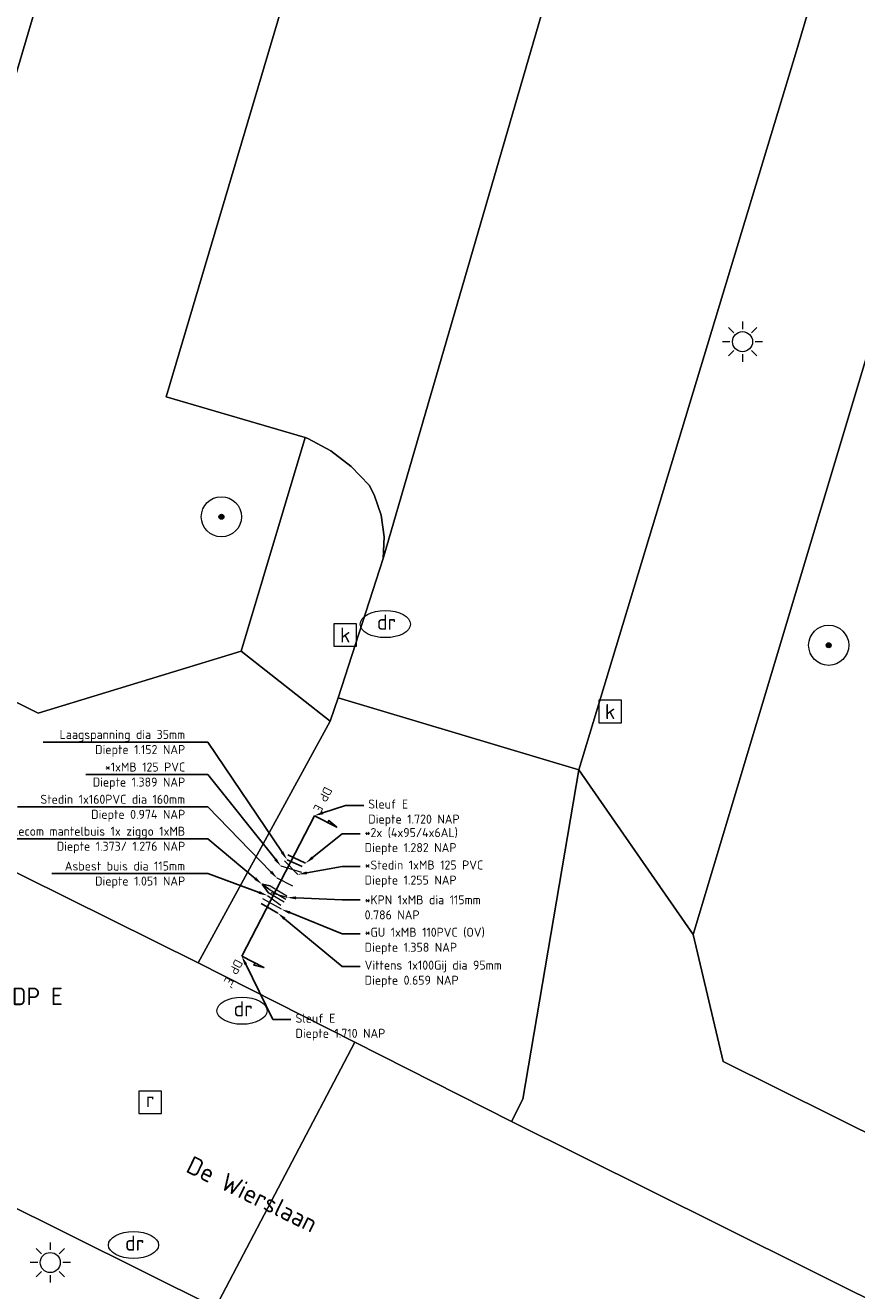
# Model space of a CAD drawing. Header units: metres. Extents: x 136597 to 137331, y 452400 to 453440.
# Tile 17 of 40: x 136891 to 136908, y 452763 to 452788. Entities that reach past the tile are written whole.
import ezdxf
from ezdxf import colors
from ezdxf.entities.mleader import LeaderData, LeaderLine
from ezdxf.enums import TextEntityAlignment as Align
from ezdxf.math import Vec2, Vec3

# ---------------------------------------------------------------- set-up
doc = ezdxf.new("R2010")
doc.units = ezdxf.units.M
doc.layers.get('0').update_dxf_attribs({"lineweight": 25})
for name, color, linetype, lineweight in [('AB-ondergrond', 7, 'Continuous', 25), ('B-WE-GR-BOOM-S @ 0.2', 90, 'Continuous', 25), ('B-WE-GR-GROENVOORZIENING-GV', 80, 'Continuous', 18), ('B-WE-KL-ET_LS_OV_LICHTMAST-S @ 0.2', 190, 'Continuous', 25), ('B-WE-KL-OVERIG-G', 8, 'Continuous', 18), ('B-WE-KL-WATER-S @ 0.2', 170, 'Continuous', 25), ('B-WE-MO-ONDERZOEK_SLEUF-G', 30, 'Continuous', 18), ('B-WE-OG-TERREIN_CULTUURSCHEIDING-GV', 7, 'Continuous', 18), ('B-WE-OG-TOPOGRAFIE-T18', 10, 'Continuous', 18), ('B-WE-RI-GWA_KOLK-S @ 0.2', 30, 'Continuous', 25), ('B-WE-RI-GWA_RIOOLPUT-S @ 0.2', 30, 'Continuous', 25), ('B-WE-VH-VERHARDING_BETONSTRAATSTEEN-GV', 252, 'Continuous', 18), ('B-WE-VH-VERHARDING_OPEN-GV', 252, 'Continuous', 18), ('B-WE-VH-VERHARDING_STRAATBAKSTEEN-GV', 252, 'Continuous', 18), ('B-WE-VH-VERHARDING_TEGEL-GV', 252, 'Continuous', 18), ('X-XX-AL-ORIENTATIE-T70', 210, 'Continuous', 70)]:
    doc.layers.add(name, color=color, linetype=linetype, lineweight=lineweight)
doc.layers.add('B-WE-AL-PROFIELLOCATIE-S @ 0.05', color=7, linetype='Continuous')
doc.layers.add('pntelev', color=2, linetype='Continuous')
doc.styles.add('NLCS-ISO', font='NLCS-ISO.ttf')
doc.styles.add('NLCS-ISO-ANNOTATIEF-T18', font='NLCS-ISO.ttf', dxfattribs={"height": 1.8})
doc.styles.add('NLCS-ISO-ANNOTATIEF-T70', font='NLCS-ISO.ttf', dxfattribs={"height": 7})
doc.styles.add('NLCS-ISO-ANNOTATIVE-T18', font='NLCS-ISO.ttf', dxfattribs={"height": 1.8})
doc.styles.get("Standard").update_dxf_attribs({"font": 'NLCS-ISO.ttf'})

# ---------------------------------------------------------------- blocks, each defined once
blk = doc.blocks.new('SAL-PROFIEL_LOCATIE_LINKS-SO')
at = {"color": 0, "linetype": 'ByBlock', "lineweight": -2}
blk.add_lwpolyline([(0, 0), (0, 5), (-0.5, 3), (0, 3)], dxfattribs=at)
at = {"color": 0, "linetype": 'ByBlock', "lineweight": -2, "style": 'NLCS-ISO-ANNOTATIVE-T18'}
blk.add_attdef('PROFNUMMER', text='', height=1.8, dxfattribs=at).set_placement((-1, 0), align=Align.MIDDLE_RIGHT)
blk = doc.blocks.new('SAL-PROFIEL_LOCATIE_RECHTS-SO')
at = {"color": 0, "linetype": 'ByBlock', "lineweight": -2}
blk.add_lwpolyline([(0, 0), (0, 5), (0.5, 3), (0, 3)], dxfattribs=at)
at = {"color": 0, "linetype": 'ByBlock', "lineweight": -2, "style": 'NLCS-ISO-ANNOTATIVE-T18'}
blk.add_attdef('PROFNUMMER', text='', height=1.8, dxfattribs=at).set_placement((1, 0), align=Align.MIDDLE_LEFT)
blk = doc.blocks.new('SKL-ET_OV_LICHTMAST-SO')
at = {"color": 0, "linetype": 'ByBlock', "lineweight": 18}
for points in [[(-1.41, 1.41), (-0.88, 0.88)], [(0, 2), (0, 1.25)], [(0.88, 0.88), (1.41, 1.41)], [(-1.25, 0), (-2, 0)], [(2, 0), (1.25, 0)], [(-1.41, -1.41), (-0.88, -0.88)], [(0, -1.25), (0, -2)], [(0.88, -0.88), (1.41, -1.41)]]:
    blk.add_lwpolyline(points, dxfattribs=at)
blk.add_circle((0, 0), 1, dxfattribs=at)
blk = doc.blocks.new('SKL-WATER_DRAINAGEPUT-SO')
at = {"color": 0, "linetype": 'ByBlock', "lineweight": 18}
blk.add_ellipse((0, 0), major_axis=(2.5, 0), ratio=0.54, dxfattribs=at)
at = {"color": 0, "linetype": 'ByBlock', "lineweight": 18, "style": 'NLCS-ISO'}
blk.add_text('dr', height=1.5, dxfattribs=at).set_placement((0.12, 0.19), align=Align.MIDDLE_CENTER)
blk = doc.blocks.new('SRI-PUT_INSPECTIEPUT_RIOOLPUT-SO')
at = {"color": 0, "linetype": 'ByBlock', "lineweight": 18}
blk.add_lwpolyline([(-1.12, -1.12), (1.12, -1.12), (1.12, 1.12), (-1.12, 1.12)], close=True, dxfattribs=at)
at = {"color": 0, "linetype": 'ByBlock', "lineweight": 18, "style": 'NLCS-ISO'}
blk.add_text('r', height=1.5, dxfattribs=at).set_placement((0, 0.28), align=Align.MIDDLE_CENTER)
blk = doc.blocks.new('SRI-KOLK-SO')
at = {"color": 0, "linetype": 'ByBlock', "lineweight": 18}
blk.add_lwpolyline([(-1.125, -1.125), (1.125, -1.125), (1.125, 1.125), (-1.125, 1.125)], close=True, dxfattribs=at)
at = {"color": 0, "linetype": 'ByBlock', "lineweight": 18, "style": 'NLCS-ISO'}
blk.add_text('k', height=1.5, dxfattribs=at).set_placement((0, 0), align=Align.MIDDLE_CENTER)
blk = doc.blocks.new('SGR-BOOM_01-SO')
at = {"linetype": 'ByBlock', "lineweight": 18}
h = blk.add_hatch(color=0, dxfattribs=at)
h.dxf.hatch_style = 1
edge = h.paths.add_edge_path()
edge.add_arc((0, 0), 0.25, 0, 360)
at = {"color": 0, "linetype": 'ByBlock', "lineweight": 18}
for radius in [2, 0.25]:
    blk.add_circle((0, 0), radius, dxfattribs=at)
blk = doc.blocks.new('A$C8609b1a7')
at = {"layer": 'B-WE-GR-GROENVOORZIENING-GV', "color": 9, "flags": 128}
blk.add_lwpolyline([(-407.906, -661.156), (-407.247, -658.932), (-407.475, -658.862), (-406.314, -654.783), (-406.041, -654.867), (-405.871, -654.318), (-407.715, -653.774), (-410.037, -653.09), (-415.128, -670.049), (-414.53, -672.581), (-407.913, -675.867), (-407.515, -674.588), (-408.213, -674.313), (-411.512, -673.032), (-410.749, -670.617), (-410.895, -670.575), (-410.609, -669.623), (-410.689, -669.6), (-408.179, -661.077)], close=True, dxfattribs=at)
at = {"layer": 'B-WE-OG-TERREIN_CULTUURSCHEIDING-GV', "color": 9, "flags": 128}
blk.add_lwpolyline([(-424.134, -664.398), (-422.855, -660.142), (-425.624, -659.326), (-418.846, -636.478), (-415.991, -637.261), (-415.592, -637.323), (-415.188, -637.305), (-414.795, -637.208), (-414.429, -637.036), (-414.104, -636.796), (-413.832, -636.496), (-413.623, -636.145), (-413.499, -635.81), (-413.49, -635.781), (-422.789, -633.091), (-424.807, -639.98), (-431.839, -663.806), (-428.178, -665.632)], close=True, dxfattribs=at)
at = {"layer": 'B-WE-VH-VERHARDING_BETONSTRAATSTEEN-GV', "color": 9, "flags": 128}
for points in [[(-402.983, -618.153), (-402.854, -617.681), (-408.762, -616.408), (-408.563, -616.93), (-408.442, -617.475), (-408.399, -618.032), (-408.436, -618.589), (-408.552, -619.136), (-408.702, -619.56), (-412.511, -632.461), (-413.49, -635.781), (-413.499, -635.81), (-413.623, -636.145), (-421.302, -662.55), (-422.199, -665.328), (-417.405, -666.766), (-413.069, -652.428), (-411.131, -645.853), (-405.892, -628.008)], [(-424.642, -677.483), (-421.869, -672.193), (-424.988, -670.614), (-430.211, -668.021), (-449.338, -658.469), (-461.518, -652.418), (-464.141, -657.711), (-460.348, -659.614), (-457.884, -660.85), (-450.682, -664.462), (-448.226, -665.694), (-441.822, -668.906), (-439.338, -670.152), (-434.992, -672.331), (-432.969, -673.338), (-430.442, -674.596)], [(-418.745, -673.775), (-418.516, -673.327), (-417.405, -666.766), (-422.199, -665.328), (-422.355, -665.796), (-424.988, -670.614), (-421.869, -672.193)]]:
    blk.add_lwpolyline(points, close=True, dxfattribs=at)
blk.add_lwpolyline([(-388.945, -688.626), (-414.565, -675.856), (-418.745, -673.775), (-421.869, -672.193), (-424.642, -677.483), (-423.237, -678.182), (-420.731, -679.43), (-414.824, -682.37), (-414.611, -682.477), (-412.106, -683.73), (-405.993, -686.788)], dxfattribs=at)
at = {"layer": 'B-WE-VH-VERHARDING_OPEN-GV', "color": 9, "flags": 128}
blk.add_lwpolyline([(-422.199, -665.328), (-421.302, -662.55), (-421.283, -662.118), (-421.344, -661.69), (-421.482, -661.281), (-421.579, -661.087), (-421.936, -660.715), (-422.346, -660.404), (-422.8, -660.159), (-422.855, -660.142), (-424.134, -664.398), (-422.355, -665.796)], close=True, dxfattribs=at)
at = {"layer": 'B-WE-VH-VERHARDING_STRAATBAKSTEEN-GV', "color": 9, "flags": 128}
blk.add_lwpolyline([(-421.302, -662.55), (-413.623, -636.145), (-413.832, -636.496), (-414.104, -636.796), (-414.429, -637.036), (-414.795, -637.208), (-415.188, -637.305), (-415.592, -637.323), (-415.991, -637.261), (-418.846, -636.478), (-425.624, -659.326), (-422.855, -660.142), (-422.8, -660.159), (-422.346, -660.404), (-421.936, -660.715), (-421.579, -661.087), (-421.482, -661.281), (-421.344, -661.69), (-421.283, -662.118)], close=True, dxfattribs=at)
at = {"layer": 'B-WE-VH-VERHARDING_TEGEL-GV', "color": 9, "flags": 128}
for points in [[(-402.983, -618.153), (-405.892, -628.008), (-411.131, -645.853), (-413.069, -652.428), (-417.405, -666.766), (-415.128, -670.049), (-410.037, -653.09), (-407.715, -653.774), (-407.247, -652.281), (-410.242, -651.382), (-405.151, -633.994), (-400.692, -618.885)], [(-449.338, -658.469), (-430.211, -668.021), (-424.988, -670.614), (-422.355, -665.796), (-424.134, -664.398), (-428.178, -665.632), (-431.839, -663.806), (-434.592, -662.464), (-438.087, -660.731), (-442.047, -658.73), (-441.646, -657.358), (-442.664, -656.875)], [(-451.478, -667.418), (-437.081, -674.669), (-438.12, -676.745), (-442.892, -686.275), (-439.058, -690.11), (-430.134, -680.652), (-435.606, -677.965), (-434.589, -675.936), (-429.207, -678.569), (-428.528, -678.911), (-427.767, -679.295), (-426.045, -680.159), (-424.642, -677.483), (-430.442, -674.596), (-431.186, -676.091), (-433.713, -674.833), (-432.969, -673.338), (-434.992, -672.331), (-439.338, -670.152), (-440.087, -671.644), (-442.571, -670.398), (-441.822, -668.906), (-448.226, -665.694)], [(-407.913, -675.867), (-414.53, -672.581), (-415.128, -670.049), (-417.405, -666.766), (-418.516, -673.327), (-418.745, -673.775), (-414.565, -675.856), (-388.945, -688.626)]]:
    blk.add_lwpolyline(points, dxfattribs=at)
blk.add_lwpolyline([(-424.807, -639.98), (-422.789, -633.091), (-413.49, -635.781), (-412.511, -632.461), (-421.901, -629.661), (-417.054, -613.247), (-419.848, -612.182), (-424.774, -628.817), (-424.788, -628.865), (-425.671, -632.203), (-430.535, -648.533), (-434.592, -662.464), (-431.839, -663.806)], close=True, dxfattribs=at)
at = {"layer": 'B-WE-GR-BOOM-S @ 0.2', "color": 9, "xscale": 0.2, "yscale": 0.2, "zscale": 0.2}
for p in [(-424.525, -661.72), (-412.426, -664.281)]:
    blk.add_blockref('SGR-BOOM_01-SO', p, dxfattribs=at)
at = {"layer": 'B-WE-KL-ET_LS_OV_LICHTMAST-S @ 0.2', "color": 9, "xscale": 0.2, "yscale": 0.2, "zscale": 0.2}
for p in [(-414.142, -658.229), (-427.934, -676.585)]:
    blk.add_blockref('SKL-ET_OV_LICHTMAST-SO', p, dxfattribs=at)
at = {"layer": 'B-WE-KL-WATER-S @ 0.2', "color": 9, "xscale": 0.2, "yscale": 0.2, "zscale": 0.2}
for p in [(-421.258, -663.859), (-424.113, -671.566), (-426.276, -676.236)]:
    blk.add_blockref('SKL-WATER_DRAINAGEPUT-SO', p, dxfattribs=at)
at = {"layer": 'B-WE-RI-GWA_KOLK-S @ 0.2', "color": 9, "xscale": 0.2, "yscale": 0.2, "zscale": 0.2}
for p in [(-422.057, -664.076), (-416.78, -665.602)]:
    blk.add_blockref('SRI-KOLK-SO', p, dxfattribs=at)
at = {"layer": 'B-WE-RI-GWA_RIOOLPUT-S @ 0.2', "color": 9, "xscale": 0.2, "yscale": 0.2, "zscale": 0.2}
blk.add_blockref('SRI-PUT_INSPECTIEPUT_RIOOLPUT-SO', (-425.944, -673.393), dxfattribs=at)
at = {"layer": 'B-WE-OG-TOPOGRAFIE-T18', "color": 9, "style": 'NLCS-ISO-ANNOTATIEF-T18'}
blk.add_text('De Wierslaan', height=0.36, rotation=334, dxfattribs=at).set_placement((-423.912, -675.223), align=Align.MIDDLE)

msp = doc.modelspace()

# ---------------------------------------------------------------- linework, layer by layer
at = {"color": 3, "linetype": 'Continuous'}
msp.add_polyline3d([(136895.576, 452769.27, 1.71), (136897.024, 452772.069, 1.724)], dxfattribs=at)
at = {"color": 244, "linetype": 'Continuous'}
for points in [[(136896.779, 452771.053, 1.152), (136896.481, 452771.192, 1.176)], [(136896.848, 452771.121, 1.282), (136896.495, 452771.288, 1.288)]]:
    msp.add_polyline3d(points, dxfattribs=at)
at = {"linetype": 'Continuous'}
for points in [[(136895.981, 452770.702, 0), (136896.144, 452770.672, 1.276)], [(136895.981, 452770.702, 0), (136896.11, 452770.609, 1.373)], [(136896.101, 452770.538, 1.283), (136895.981, 452770.702, 0)]]:
    msp.add_polyline3d(points, dxfattribs=at)
at = {"color": 18, "linetype": 'Continuous'}
msp.add_polyline3d([(136895.967, 452770.322, 0.659), (136896.293, 452770.129, 0.652)], dxfattribs=at)
at = {"layer": 'B-WE-KL-OVERIG-G', "color": 5, "linetype": 'Continuous'}
msp.add_polyline3d([(136896.694, 452770.896, 1.255), (136896.426, 452771.166, 1.219)], dxfattribs=at)
at = {"layer": 'B-WE-KL-OVERIG-G', "color": 30, "linetype": 'Continuous'}
for points in [[(136896.776, 452770.94, 1.389), (136896.359, 452771.06, 1.39)], [(136896.367, 452770.204, 1.358), (136895.996, 452770.41, 1.327)]]:
    msp.add_polyline3d(points, dxfattribs=at)
at = {"layer": 'B-WE-KL-OVERIG-G', "color": 11, "linetype": 'Continuous'}
for points in [[(136896.144, 452770.672, 1.276), (136896.475, 452770.471, 1.29)], [(136896.101, 452770.538, 1.283), (136896.423, 452770.35, 1.284)], [(136896.11, 452770.609, 1.373), (136896.458, 452770.405, 1.369)]]:
    msp.add_polyline3d(points, dxfattribs=at)
at = {"layer": 'B-WE-KL-OVERIG-G', "color": 2, "linetype": 'Continuous'}
msp.add_polyline3d([(136896.594, 452770.665, 0.974), (136896.284, 452770.821, 0.959)], dxfattribs=at)
at = {"layer": 'B-WE-KL-OVERIG-G', "color": 251, "linetype": 'Continuous'}
msp.add_polyline3d([(136896.09, 452770.477, 1.051), (136896.358, 452770.286, 1.04)], dxfattribs=at)
at = {"layer": 'B-WE-KL-OVERIG-G', "color": 116, "linetype": 'Continuous'}
msp.add_polyline3d([(136896.479, 452770.438, 0.786), (136896.164, 452770.529, 0.77)], dxfattribs=at)
at = {"layer": 'B-WE-MO-ONDERZOEK_SLEUF-G'}
msp.add_lwpolyline([(136897.024, 452772.069), (136895.576, 452769.27)], dxfattribs=at)

# ---------------------------------------------------------------- block references
at = {"layer": 'AB-ondergrond'}
msp.add_blockref('A$C8609b1a7', (137319.696, 453439.747), dxfattribs=at)
at = {"layer": 'B-WE-AL-PROFIELLOCATIE-S @ 0.05', "xscale": 0.1, "yscale": 0.1, "zscale": 0.1, "rotation": 242.6262754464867}
for name, p, values in [('SAL-PROFIEL_LOCATIE_LINKS-SO', (136897.024, 452772.069), {'PROFNUMMER': 'DP E'}), ('SAL-PROFIEL_LOCATIE_RECHTS-SO', (136895.576, 452769.27), {'PROFNUMMER': "DP E'"})]:
    msp.add_blockref(name, p, dxfattribs=at).add_auto_attribs(values)

# ---------------------------------------------------------------- texts
at = {"layer": 'pntelev'}
for s, p in [('1.276 NAP', (136896.154, 452770.672, 1.276)), ('1.283 NAP', (136896.111, 452770.538, 1.283)), ('1.373 NAP', (136896.12, 452770.609, 1.373))]:
    msp.add_text(s, height=0.01, dxfattribs=at).set_placement(p)
at = {"layer": 'X-XX-AL-ORIENTATIE-T70', "insert": (136890.999, 452768.642), "char_height": 0.35, "width": 2.27188, "attachment_point": 1, "style": 'NLCS-ISO-ANNOTATIEF-T70'}
msp.add_mtext('DP E', dxfattribs=at)

# ---------------------------------------------------------------- leaders
at = {"linetype": 'Continuous'}
ml = msp.add_multileader_mtext('Standard', dxfattribs=at)
ml.set_content('Laagspanning dia 35mm\\PDiepte 1.152 NAP', color=256)
ml.set_leader_properties()
ml.build(insert=Vec2(0, 0))
ml.multileader.update_dxf_attribs({"text_right_attachment_type": 6, "dogleg_length": 0.36, "arrow_head_size": 0.18})
ctx = ml.context
ctx.base_point, ctx.char_height, ctx.arrow_head_size, ctx.landing_gap_size, ctx.plane_origin = Vec3(136891.858, 452773.655, 1.176), 0.18, 0.18, 0.09, Vec3(136896.481, 452771.192, 1.176)
ctx.right_attachment, ctx.text_align_type = 6, 2
notes = []
notes.append((ctx, [(0, (1, 1, 0), (136894.9, 452773.538, 1.176), (-1, 0), 0.36, [(0, [(136896.481, 452771.192, 1.176)], 0, [])])]))
ctx.mtext.insert, ctx.mtext.alignment, ctx.mtext.flow_direction = Vec3(136894.45, 452773.778, 1.176), 3, 5
ml = msp.add_multileader_mtext('Standard', dxfattribs=at)
ml.set_content('*1xMB 125 PVC \\PDiepte 1.389 NAP', color=256)
ml.set_leader_properties()
ml.build(insert=Vec2(0, 0))
ml.multileader.update_dxf_attribs({"text_right_attachment_type": 6, "dogleg_length": 0.36, "arrow_head_size": 0.18})
ctx = ml.context
ctx.base_point, ctx.char_height, ctx.arrow_head_size, ctx.landing_gap_size, ctx.plane_origin = Vec3(136892.524, 452773.006, 1.39), 0.18, 0.18, 0.09, Vec3(136896.359, 452771.06, 1.39)
ctx.right_attachment, ctx.text_align_type = 6, 2
notes.append((ctx, [(0, (1, 1, 0), (136894.9, 452772.889, 1.39), (-1, 0), 0.36, [(0, [(136896.359, 452771.06, 1.39)], 0, [])])]))
ctx.mtext.insert, ctx.mtext.alignment, ctx.mtext.flow_direction = Vec3(136894.45, 452773.129, 1.39), 3, 5
ml = msp.add_multileader_mtext('Standard', dxfattribs=at)
ml.set_content('Stedin 1x160PVC dia 160mm \\PDiepte 0.974 NAP', color=256)
ml.set_leader_properties()
ml.build(insert=Vec2(0, 0))
ml.multileader.update_dxf_attribs({"text_right_attachment_type": 6, "dogleg_length": 0.36, "arrow_head_size": 0.18})
ctx = ml.context
ctx.base_point, ctx.char_height, ctx.arrow_head_size, ctx.landing_gap_size, ctx.plane_origin = Vec3(136891.426, 452772.363, 0.959), 0.18, 0.18, 0.09, Vec3(136896.284, 452770.821, 0.959)
ctx.right_attachment, ctx.text_align_type = 6, 2
notes.append((ctx, [(0, (1, 1, 0), (136894.9, 452772.246, 0.959), (-1, 0), 0.36, [(0, [(136896.284, 452770.821, 0.959)], 0, [])])]))
ctx.mtext.insert, ctx.mtext.alignment, ctx.mtext.flow_direction = Vec3(136894.45, 452772.486, 0.959), 3, 5
ml = msp.add_multileader_mtext('Standard', dxfattribs=at)
ml.set_content('Sleuf E\\PDiepte 1.720 NAP', color=256)
ml.set_leader_properties()
ml.build(insert=Vec2(0, 0))
ml.multileader.update_dxf_attribs({"text_right_attachment_type": 6, "dogleg_length": 0.36, "arrow_head_size": 0.18})
ctx = ml.context
ctx.base_point, ctx.char_height, ctx.arrow_head_size, ctx.landing_gap_size, ctx.plane_origin = Vec3(136898.007, 452772.274, 1.724), 0.18, 0.18, 0.09, Vec3(136897.024, 452772.069, 1.724)
ctx.right_attachment = 6
notes.append((ctx, [(0, (1, 1, 0), (136897.647, 452772.274, 1.724), (1, 0), 0.36, [(0, [(136897.024, 452772.069, 1.724)], 0, [])])]))
ctx.mtext.insert, ctx.mtext.flow_direction = Vec3(136898.097, 452772.391, 1.724), 5
ml = msp.add_multileader_mtext('Standard', dxfattribs=at)
ml.set_content('\\A1;2X Regifiber telecom mantelbuis 1x ziggo 1xMB\\PDiepte 1.373/ 1.276 NAP', color=256)
ml.set_leader_properties()
ml.build(insert=Vec2(0, 0))
ml.multileader.update_dxf_attribs({"text_right_attachment_type": 6, "dogleg_length": 0.36, "arrow_head_size": 0.18})
ctx = ml.context
ctx.base_point, ctx.char_height, ctx.arrow_head_size, ctx.landing_gap_size, ctx.plane_origin = Vec3(136889.212, 452771.727), 0.18, 0.18, 0.09, Vec3(136895.981, 452770.702)
ctx.right_attachment, ctx.text_align_type = 6, 2
notes.append((ctx, [(0, (1, 1, 0), (136894.9, 452771.61), (-1, 0), 0.36, [(0, [(136895.981, 452770.702)], 0, [])])]))
ctx.mtext.insert, ctx.mtext.alignment, ctx.mtext.flow_direction = Vec3(136894.45, 452771.85), 3, 5
ml = msp.add_multileader_mtext('Standard', dxfattribs=at)
ml.set_content('*2x (4x95/4x6AL)\\PDiepte 1.282 NAP', color=256)
ml.set_leader_properties()
ml.build(insert=Vec2(0, 0))
ml.multileader.update_dxf_attribs({"text_right_attachment_type": 6, "dogleg_length": 0.36, "arrow_head_size": 0.18})
ctx = ml.context
ctx.base_point, ctx.char_height, ctx.arrow_head_size, ctx.landing_gap_size, ctx.plane_origin = Vec3(136897.935, 452771.706, 1.282), 0.18, 0.18, 0.09, Vec3(136896.848, 452771.121, 1.282)
ctx.right_attachment = 6
notes.append((ctx, [(0, (1, 1, 0), (136897.575, 452771.706, 1.282), (1, 0), 0.36, [(0, [(136896.848, 452771.121, 1.282)], 0, [])])]))
ctx.mtext.insert, ctx.mtext.flow_direction = Vec3(136898.025, 452771.823, 1.282), 5
ml = msp.add_multileader_mtext('Standard', dxfattribs=at)
ml.set_content('Asbest buis dia 115mm\\PDiepte 1.051 NAP ', color=256)
ml.set_leader_properties()
ml.build(insert=Vec2(0, 0))
ml.multileader.update_dxf_attribs({"text_right_attachment_type": 6, "dogleg_length": 0.36, "arrow_head_size": 0.18})
ctx = ml.context
ctx.base_point, ctx.char_height, ctx.arrow_head_size, ctx.landing_gap_size, ctx.plane_origin = Vec3(136891.93, 452771.033, 1.051), 0.18, 0.18, 0.09, Vec3(136896.09, 452770.477, 1.051)
ctx.right_attachment, ctx.text_align_type = 6, 2
notes.append((ctx, [(0, (1, 1, 0), (136894.9, 452770.916, 1.051), (-1, 0), 0.36, [(0, [(136896.09, 452770.477, 1.051)], 0, [])])]))
ctx.mtext.insert, ctx.mtext.alignment, ctx.mtext.flow_direction = Vec3(136894.45, 452771.156, 1.051), 3, 5
ml = msp.add_multileader_mtext('Standard', dxfattribs=at)
ml.set_content('*Stedin 1xMB 125 PVC \\PDiepte 1.255 NAP', color=256)
ml.set_leader_properties()
ml.build(insert=Vec2(0, 0))
ml.multileader.update_dxf_attribs({"text_right_attachment_type": 6, "dogleg_length": 0.36, "arrow_head_size": 0.18})
ctx = ml.context
ctx.base_point, ctx.char_height, ctx.arrow_head_size, ctx.landing_gap_size, ctx.plane_origin = Vec3(136897.935, 452771.059, 1.255), 0.18, 0.18, 0.09, Vec3(136896.694, 452770.896, 1.255)
ctx.right_attachment = 6
notes.append((ctx, [(0, (1, 1, 0), (136897.575, 452771.059, 1.255), (1, 0), 0.36, [(0, [(136896.694, 452770.896, 1.255)], 0, [])])]))
ctx.mtext.insert, ctx.mtext.flow_direction = Vec3(136898.025, 452771.176, 1.255), 5
ml = msp.add_multileader_mtext('Standard', dxfattribs=at)
ml.set_content('*KPN 1xMB dia 115mm \\P0.786 NAP', color=256)
ml.set_leader_properties()
ml.build(insert=Vec2(0, 0))
ml.multileader.update_dxf_attribs({"text_right_attachment_type": 6, "dogleg_length": 0.36, "arrow_head_size": 0.18})
ctx = ml.context
ctx.base_point, ctx.char_height, ctx.arrow_head_size, ctx.landing_gap_size, ctx.plane_origin = Vec3(136897.935, 452770.392, 0.786), 0.18, 0.18, 0.09, Vec3(136896.479, 452770.438, 0.786)
ctx.right_attachment = 6
notes.append((ctx, [(0, (1, 1, 0), (136897.575, 452770.392, 0.786), (1, 0), 0.36, [(0, [(136896.479, 452770.438, 0.786)], 0, [])])]))
ctx.mtext.insert, ctx.mtext.flow_direction = Vec3(136898.025, 452770.482, 0.786), 5
ml = msp.add_multileader_mtext('Standard', dxfattribs=at)
ml.set_content('*GU 1xMB 110PVC (OV) \\PDiepte 1.358 NAP', color=256)
ml.set_leader_properties()
ml.build(insert=Vec2(0, 0))
ml.multileader.update_dxf_attribs({"text_right_attachment_type": 6, "dogleg_length": 0.36, "arrow_head_size": 0.18})
ctx = ml.context
ctx.base_point, ctx.char_height, ctx.arrow_head_size, ctx.landing_gap_size, ctx.plane_origin = Vec3(136897.935, 452769.716, 1.358), 0.18, 0.18, 0.09, Vec3(136896.367, 452770.204, 1.358)
ctx.right_attachment = 6
notes.append((ctx, [(0, (1, 1, 0), (136897.575, 452769.716, 1.358), (1, 0), 0.36, [(0, [(136896.367, 452770.204, 1.358)], 0, [])])]))
ctx.mtext.insert, ctx.mtext.flow_direction = Vec3(136898.025, 452769.836, 1.358), 5
ml = msp.add_multileader_mtext('Standard', dxfattribs=at)
ml.set_content('Vittens 1x100Gij dia 95mm\\PDiepte 0.659 NAP ', color=256)
ml.set_leader_properties()
ml.build(insert=Vec2(0, 0))
ml.multileader.update_dxf_attribs({"text_right_attachment_type": 6, "dogleg_length": 0.36, "arrow_head_size": 0.18})
ctx = ml.context
ctx.base_point, ctx.char_height, ctx.arrow_head_size, ctx.landing_gap_size, ctx.plane_origin = Vec3(136897.935, 452769.06, 0.652), 0.18, 0.18, 0.09, Vec3(136896.293, 452770.129, 0.652)
ctx.right_attachment = 6
notes.append((ctx, [(0, (1, 1, 0), (136897.575, 452769.06, 0.652), (1, 0), 0.36, [(0, [(136896.293, 452770.129, 0.652)], 0, [])])]))
ctx.mtext.insert, ctx.mtext.flow_direction = Vec3(136898.025, 452769.18, 0.652), 5
ml = msp.add_multileader_mtext('Standard', dxfattribs=at)
ml.set_content('Sleuf E\\PDiepte 1.710 NAP', color=256)
ml.set_leader_properties()
ml.build(insert=Vec2(0, 0))
ml.multileader.update_dxf_attribs({"text_right_attachment_type": 6, "dogleg_length": 0.36, "arrow_head_size": 0.18})
ctx = ml.context
ctx.base_point, ctx.char_height, ctx.arrow_head_size, ctx.landing_gap_size, ctx.plane_origin = Vec3(136896.558, 452768.004, 1.71), 0.18, 0.18, 0.09, Vec3(136895.576, 452769.27, 1.71)
ctx.right_attachment = 6
notes.append((ctx, [(0, (1, 1, 0), (136896.198, 452768.004, 1.71), (1, 0), 0.36, [(0, [(136895.576, 452769.27, 1.71)], 0, [])])]))
ctx.mtext.insert, ctx.mtext.flow_direction = Vec3(136896.648, 452768.121, 1.71), 5
for ctx, leaders in notes:
    for number, flags, end, landing, length, lines in leaders:
        leader = LeaderData()
        leader.index, (leader.has_last_leader_line, leader.has_dogleg_vector, leader.attachment_direction) = number, flags
        leader.last_leader_point, leader.dogleg_vector, leader.dogleg_length = Vec3(end), Vec3(landing), length
        for number, points, colour, breaks in lines:
            line = LeaderLine()
            line.index, line.vertices, line.color, line.breaks = number, Vec3.list(points), colors.encode_raw_color(colour), breaks
            leader.lines.append(line)
        ctx.leaders.append(leader)

doc.saveas('drawing.dxf')
